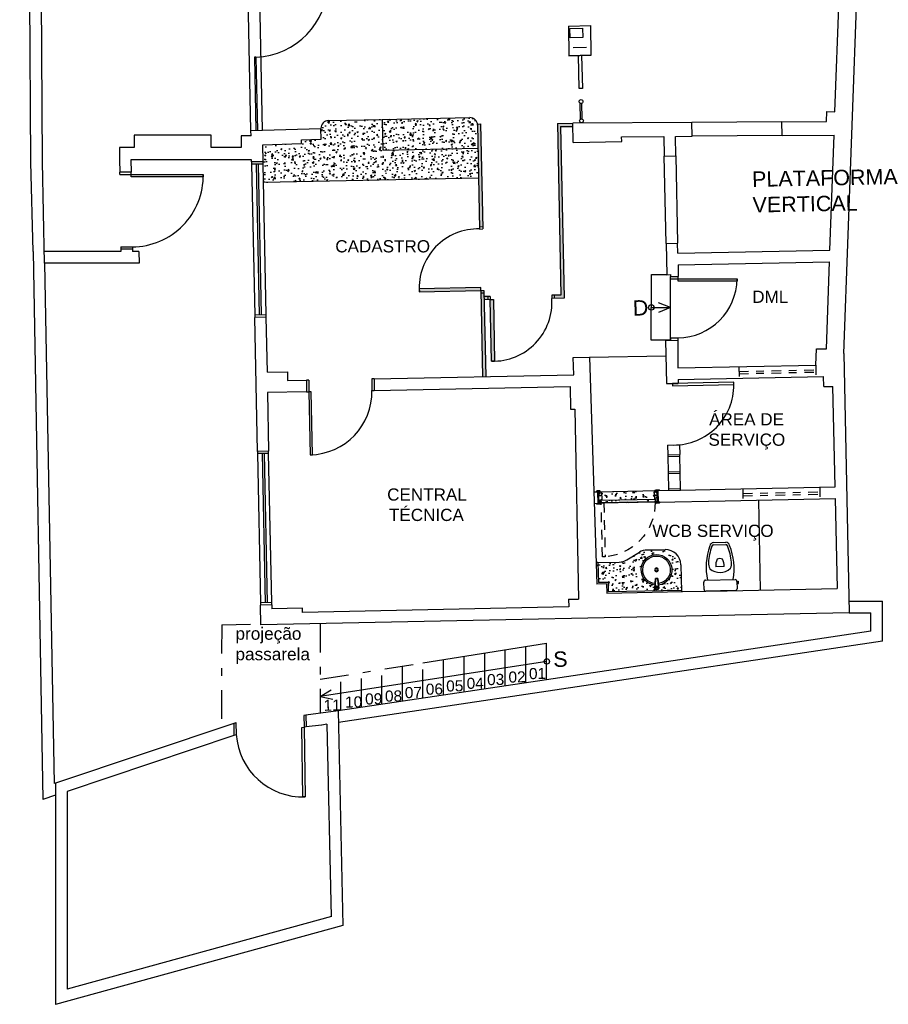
# Model space of a CAD drawing. Header units: inches. Extents: x 340 to 483, y 139 to 177.
# Tile 4 of 16: x 366 to 377, y 139 to 152. Entities that reach past the tile are written whole.
import ezdxf

# ---------------------------------------------------------------- set-up
doc = ezdxf.new("R2010")
doc.units = ezdxf.units.IN
doc.header["$LTSCALE"] = 0.1
doc.header["$MEASUREMENT"] = 0
doc.linetypes.add('DASHDOT2', pattern=[0.5, 0.25, -0.125, 0, -0.125])
doc.linetypes.add('DASHED2', pattern=[0.375, 0.25, -0.125])
for name, color, linetype in [('TJ-CATRACAS', 1, 'Continuous'), ('TJ-DIVISORIA', 96, 'Continuous'), ('TJ-ESQUADRIA1', 1, 'Continuous'), ('TJ-ESQUADRIA2', 2, 'Continuous'), ('TJ-ESQUADRIAS', 2, 'Continuous'), ('TJ-GRANITOVISTA', 2, 'Continuous'), ('TJ-HACHURA', 8, 'Continuous'), ('TJ-LOUCA', 2, 'Continuous'), ('TJ-MOBILIARIOHIDRO', 2, 'Continuous'), ('TJ-PAREDE', 5, 'Continuous'), ('TJ-PAREDECORTE', 5, 'Continuous'), ('TJ-PAREDEMURO', 3, 'Continuous'), ('TJ-PISO', 1, 'Continuous'), ('TJ-PROJECAOACIMA', 1, 'DASHDOT2'), ('TJ-TEXTO01', 1, 'Continuous'), ('TJ-TEXTO01 1PARA100', 1, 'Continuous'), ('TJ-TEXTO03 1PARA100', 3, 'Continuous'), ('TJ-VIDRO', 140, 'Continuous')]:
    doc.layers.add(name, color=color, linetype=linetype)
doc.styles.add('ARIAL', font='arial.ttf')
doc.styles.get("Standard").update_dxf_attribs({"font": 'arial.ttf'})
pattern_1 = [(50, (0, 0), (0.179315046, -0.015688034), [0.01875, -0.20625]), (355, (0, 0), (-0.03468783, 0.18804803), [0.015, -0.165]), (100.451444, (0.01494, -0.0013), (0.14462721, 0.17236), [0.01593505, -0.17528553]), (46.1842, (0, 0.05), (0.26681033, -0.04137982), [0.028125, -0.309375]), (96.635635, (0.02223, 0.04655), (0.23366549, 0.24352965), [0.02390259, -0.26292844]), (351.184164, (0, 0.05), (0.23366549, 0.24352965), [0.0225, -0.2475]), (21, (0.025, 0.0375), (0.149226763, -0.10065472), [0.01875, -0.20625]), (326, (0.025, 0.0375), (0.06082883, 0.18128751), [0.015, -0.165]), (71.451445, (0.03744, 0.02911), (0.210055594, 0.08063279), [0.01593505, -0.17528553]), (37.5, (0, 0), (0.003039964, 0.083223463), [0, -0.163, 0, -0.1675, 0, -0.165625]), (7.5, (0, 0), (0.065767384, 0.098602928), [0, -0.0955, 0, -0.15925, 0, -0.063125]), (327.5, (-0.05575, 0), (0.133455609, -0.005638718), [0, -0.0625, 0, -0.195, 0, -0.25875]), (317.5, (-0.08075, 0), (0.145796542, 0.025026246), [0, -0.08125, 0, -0.1295, 0, -0.18375])]

# ---------------------------------------------------------------- blocks, each defined once
blk = doc.blocks.new('porta 70')
at = {"layer": 'TJ-ESQUADRIAS'}
for p, q in [((-0.039, 0.377), (0.035, 0.377)), ((-0.039, 0.368), (-0.039, 0.377)), ((-0.033, 0.368), (-0.039, 0.368)), ((-0.039, 0.36), (-0.033, 0.36)), ((-0.033, 0.36), (-0.033, 0.368)), ((0.005, 0.352), (-0.031, 0.352)), ((0.005, 0.351), (0.005, 0.352)), ((0.01, 0.351), (0.005, 0.351)), ((0.005, 0.348), (0.01, 0.348)), ((0.005, 0.344), (0.005, 0.348)), ((0.008, 0.342), (0.005, 0.344)), ((0.103, 0.342), (0.008, 0.342)), ((0.01, 0.348), (0.01, 0.351)), ((0.035, 0.377), (0.111, 0.377)), ((0.085, 0.368), (0.085, 0.36)), ((0.111, 0.368), (0.085, 0.368)), ((0.085, 0.36), (0.111, 0.36)), ((0.111, 0.377), (0.111, 0.368)), ((0.111, 0.36), (0.111, 0.35)), ((-0.039, -0.361), (-0.033, -0.361)), ((-0.039, -0.369), (-0.039, -0.378)), ((-0.033, -0.369), (-0.039, -0.369)), ((-0.039, -0.378), (0.075, -0.378)), ((-0.033, -0.361), (-0.033, -0.369)), ((0.005, -0.353), (-0.031, -0.353)), ((0.008, -0.343), (0.005, -0.345)), ((0.005, -0.345), (0.005, -0.349)), ((0.005, -0.349), (0.01, -0.349)), ((0.005, -0.352), (0.005, -0.353)), ((0.01, -0.352), (0.005, -0.352)), ((0.103, -0.343), (0.008, -0.343)), ((0.01, -0.349), (0.01, -0.352)), ((0.075, -0.378), (0.111, -0.378)), ((0.085, -0.361), (0.111, -0.361)), ((0.085, -0.369), (0.085, -0.361)), ((0.111, -0.369), (0.085, -0.369)), ((0.111, -0.361), (0.111, -0.351)), ((0.111, -0.378), (0.111, -0.369))]:
    blk.add_line(p, q, dxfattribs=at)
for points in [[(-0.039, 0.404), (-0.041, 0.402), (-0.042, 0.402), (-0.042, 0.367), (-0.037, 0.367), (-0.034, 0.364), (-0.034, 0.36), (-0.042, 0.36, -0.414214), (-0.05, 0.368), (-0.05, 0.402, -0.414214), (-0.042, 0.41), (-0.039, 0.41)], [(0.09, 0.367), (0.087, 0.364), (0.087, 0.36), (0.114, 0.36, 0.414214), (0.122, 0.368), (0.122, 0.402, 0.414214), (0.114, 0.41), (0.111, 0.41), (0.111, 0.367)], [(0.003, 0.343, -0.165409), (0.002, 0.344, 0.159727), (0.003, 0.351), (0.004, 0.351), (0.004, 0.343)], [(-0.039, -0.406), (-0.041, -0.404), (-0.042, -0.404), (-0.042, -0.369), (-0.037, -0.369), (-0.034, -0.366), (-0.034, -0.361), (-0.042, -0.361, 0.414214), (-0.05, -0.369), (-0.05, -0.403, 0.414214), (-0.042, -0.411), (-0.039, -0.411)], [(0.003, -0.344, 0.165409), (0.002, -0.345, -0.159727), (0.003, -0.352), (0.004, -0.352), (0.004, -0.344)], [(0.09, -0.369), (0.087, -0.366), (0.087, -0.361), (0.114, -0.361, -0.414214), (0.122, -0.369), (0.122, -0.403, -0.414214), (0.114, -0.411), (0.111, -0.411), (0.111, -0.369)]]:
    blk.add_lwpolyline(points, format="xyb", close=True, dxfattribs=at)
blk.add_lwpolyline([(-0.035, -0.35), (0, -0.35), (0, 0.35), (-0.035, 0.35), (-0.035, -0.35)], dxfattribs=at)
at = {"layer": 'TJ-ESQUADRIAS', "color": 1, "linetype": 'DASHED2', "ltscale": 5}
blk.add_lwpolyline([(-0.735, -0.315), (-0.735, -0.35), (-0.035, -0.35), (-0.035, -0.315), (-0.735, -0.315)], dxfattribs=at)
blk.add_arc((-0.035, -0.35), 0.7, 90, 180, dxfattribs=at)
at = {"layer": 'TJ-ESQUADRIAS'}
for centre, start, end in [((-0.031, 0.36), 180, 270), ((0.103, 0.35), 270, 0), ((-0.031, -0.361), 90, 180), ((0.103, -0.351), 0, 90)]:
    blk.add_arc(centre, 0.008, start, end, dxfattribs=at)
at = {"layer": 'TJ-PAREDECORTE', "linetype": 'Continuous'}
for p, q in [((-0.039, 0.389), (0.111, 0.389)), ((-0.039, -0.391), (0.111, -0.391))]:
    blk.add_line(p, q, dxfattribs=at)
blk = doc.blocks.new('Vaso-p01')
at = {"color": 2}
for p, q in [((-0.162, 0), (0.162, 0)), ((-0.182, -0.077), (-0.198, -0.077)), ((-0.198, -0.077), (-0.198, -0.101)), ((-0.182, -0.101), (-0.198, -0.101)), ((-0.182, -0.101), (-0.182, -0.02)), ((0.182, -0.02), (0.182, -0.101)), ((0.162, -0.121), (-0.162, -0.121)), ((0.07, -0.533), (-0.07, -0.533)), ((0.067, -0.509), (-0.067, -0.509))]:
    blk.add_line(p, q, dxfattribs=at)
at = {"color": 1}
blk.add_line((-0.045, -0.267), (0.047, -0.267), dxfattribs=at)
at = {"color": 2}
for centre, radius, start, end in [((-0.162, -0.02), 0.0203, 90, 180), ((0.162, -0.02), 0.0203, 0, 90), ((-0.162, -0.101), 0.0203, 180, 270), ((0.162, -0.101), 0.0203, 270, 0), ((0.543, -0.252), 0.697, 169.1709, 200.5902), ((0, -0.367), 0.165, 46.9385, 133.0615), ((-0.543, -0.252), 0.697, 339.4098, 10.8291), ((-0.029, -0.3), 0.0988, 147.4418, 187.6795), ((0.543, -0.252), 0.673, 185.1838, 200.8893), ((-0.543, -0.252), 0.673, 339.1107, 354.8162), ((0.029, -0.3), 0.0988, 352.3205, 32.5582), ((-0.059, -0.481), 0.0536, 198.539, 258.4599), ((-0.059, -0.481), 0.0293, 203.7143, 254.3649), ((0.059, -0.481), 0.0293, 285.6351, 336.2857), ((0.059, -0.481), 0.0536, 281.5401, 341.461)]:
    blk.add_arc(centre, radius, start, end, dxfattribs=at)
at = {"color": 1}
for centre, radius, start, end in [((0.09, -0.282), 0.135, 173.5588, 209.061), ((-0.088, -0.282), 0.135, 330.939, 6.4412), ((0.001, -0.298), 0.0579, 239.3297, 300.6703)]:
    blk.add_arc(centre, radius, start, end, dxfattribs=at)
blk = doc.blocks.new('catraca')
at = {"layer": 'TJ-CATRACAS'}
for p, q in [((0.385, 0), (0, 0)), ((0, -0.29), (0, 0)), ((0.385, 0), (0.385, -0.29)), ((0.385, -0.29), (0.385, 0)), ((0.283, -0.061), (0.283, -0.233)), ((0.385, -0.125), (0.815, -0.125)), ((0.815, -0.125), (0.815, -0.165)), ((0.815, -0.165), (0.385, -0.165)), ((0, -0.29), (0.385, -0.29))]:
    blk.add_line(p, q, dxfattribs=at)
blk.add_lwpolyline([(0.031, -0.107), (0.152, -0.107), (0.152, -0.27), (0.031, -0.27)], close=True, dxfattribs=at)
blk = doc.blocks.new('pia-padrao')
at = {"color": 2}
for p, q in [((-0.015, -0.111), (-0.025, -0.241)), ((-0.015, -0.111), (0.015, -0.111)), ((0.025, -0.241), (0.015, -0.111))]:
    blk.add_line(p, q, dxfattribs=at)
at = {"color": 1}
for p, q in [((-0.01, -0.116), (-0.015, -0.111)), ((-0.01, -0.116), (-0.014, -0.165)), ((-0.01, -0.116), (0.01, -0.116)), ((0.01, -0.116), (0.015, -0.111)), ((0.017, -0.197), (0.01, -0.116)), ((-0.018, -0.217), (-0.019, -0.223)), ((-0.014, -0.165), (-0.018, -0.217)), ((0.017, -0.197), (0.018, -0.217)), ((0.019, -0.223), (0.018, -0.217))]:
    blk.add_line(p, q, dxfattribs=at)
for p, q in [((0.011, -0.217), (0.019, -0.225)), ((0.019, -0.225), (0.019, -0.223))]:
    blk.add_line(p, q)
at = {"color": 1, "ltscale": 0.5}
for radius in [0.025, 0.015]:
    blk.add_circle((0, 0), radius, dxfattribs=at)
at = {"color": 1}
blk.add_circle((0, -0.235), 0.00643, dxfattribs=at)
at = {"color": 2, "ltscale": 0.5}
for radius, start, end in [(0.2, 276.2442, 263.7558), (0.18, 276.4493, 263.5507)]:
    blk.add_arc((0, 0), radius, start, end, dxfattribs=at)
at = {"color": 2}
blk.add_arc((0, -0.235), 0.0256, 192.6804, 347.3196, dxfattribs=at)
at = {"color": 1}
for centre, radius, start, end in [((0, -0.235), 0.0218, 150, 180), ((-0.027, -0.243), 0.00898, 336.1495, 53.8505), ((-0.02, -0.216), 0.00893, 275.8635, 354.1365), ((0, -0.235), 0.0218, 210, 240), ((0, -0.235), 0.0218, 90, 120), ((0.008, -0.205), 0.0121, 227.1718, 282.8282), ((0, -0.235), 0.0218, 30, 60), ((0.018, -0.254), 0.0075, 86.2973, 183.7027), ((0.025, -0.229), 0.00759, 147.0917, 242.9083), ((0, -0.235), 0.0218, 330, 0)]:
    blk.add_arc(centre, radius, start, end, dxfattribs=at)

msp = doc.modelspace()

# ---------------------------------------------------------------- hatches: boundary and pattern name
at = {"layer": 'TJ-DIVISORIA'}
h = msp.add_hatch(color=256, dxfattribs=at)
h.dxf.hatch_style = 1
h.paths.add_polyline_path([(373.174, 150.524), (372.974, 150.522), (373.02, 148.292), (372.93, 148.29), (372.93, 148.25), (373.06, 148.253), (373.015, 150.483), (373.175, 150.484)])
h.paths.add_polyline_path([(372.141, 148.234), (372.101, 148.233), (372.117, 147.433), (372.157, 147.434)])
h.paths.add_polyline_path([(372.07, 148.272), (372.02, 148.271), (372.021, 148.231), (372.071, 148.232)])
h.paths.add_polyline_path([(372.019, 148.321), (371.979, 148.321), (372.001, 147.231), (372.041, 147.232)])
h.paths.add_polyline_path([(371.977, 148.391), (371.178, 148.374), (371.178, 148.334), (371.978, 148.351)])
h.paths.add_polyline_path([(371.974, 150.515), (371.934, 150.514), (371.961, 149.18), (372.001, 149.181)])
at = {"layer": 'TJ-HACHURA', "linetype": 'Continuous'}
h = msp.add_hatch(dxfattribs=at)
h.set_pattern_fill('AR-CONC', color=8, scale=0.025)
h.set_pattern_definition(pattern_1)
h.paths.add_polyline_path([(371.935, 150.499, 0.414214), (371.833, 150.597), (370.697, 150.574), (370.705, 150.174), (371.941, 150.199)])
h.paths.add_polyline_path([(370.697, 150.574), (369.997, 150.56, 0.414214), (369.899, 150.458), (369.902, 150.318), (369.647, 150.31), (369.648, 150.26), (369.143, 150.244), (369.148, 150.024), (369.148, 149.994), (369.153, 149.758), (371.949, 149.814), (371.941, 150.199), (370.705, 150.174)])
at = {"layer": 'TJ-HACHURA'}
h = msp.add_hatch(dxfattribs=at)
h.set_pattern_fill('AR-CONC', color=8, scale=0.025)
h.set_pattern_definition(pattern_1)
h.paths.add_polyline_path([(373.503, 145.586), (373.5, 145.736), (374.279, 145.752), (374.282, 145.602)])
at = {"layer": 'TJ-HACHURA', "linetype": 'Continuous'}
h = msp.add_hatch(dxfattribs=at)
h.set_pattern_fill('AR-CONC', color=8, scale=0.025)
h.set_pattern_definition(pattern_1)
h.paths.add_polyline_path([(374.579, 144.788, 0.414214), (374.375, 144.983), (374.139, 144.979, 0.131652), (374.039, 144.95), (373.874, 144.85, -0.131652), (373.775, 144.821), (373.499, 144.816), (373.507, 144.556), (373.632, 144.558), (373.635, 144.438), (374.586, 144.458)])
h.paths.add_polyline_path([(374.288, 144.523), (374.292, 144.481, -0.8), (374.242, 144.48), (374.245, 144.522, -18.333575)], flags=16)
h.paths.add_polyline_path([(374.237, 144.721, -1), (374.287, 144.721, -1)], flags=0)
h.paths.add_polyline_path([(374.277, 144.721, -1), (374.247, 144.721, -1)], flags=0)
h.paths.add_polyline_path([(374.25, 144.61), (374.28, 144.61), (374.275, 144.605), (374.28, 144.557), (374.285, 144.504), (374.286, 144.497, -0.35117), (374.278, 144.505, 0.131652), (374.267, 144.508, -0.247736), (374.256, 144.504), (374.248, 144.496), (374.248, 144.498), (374.249, 144.503), (374.25, 144.523), (374.254, 144.605)], flags=0)
h.paths.add_polyline_path([(374.274, 144.486, -1), (374.261, 144.486, -1)], flags=0)

# ---------------------------------------------------------------- linework, layer by layer
at = {"layer": 'TJ-CATRACAS'}
for p, q in [((373.275, 150.579), (373.271, 150.783)), ((373.295, 150.58), (373.291, 150.784))]:
    msp.add_line(p, q, dxfattribs=at)
for centre in [(373.281, 150.806), (373.286, 150.556)]:
    msp.add_circle(centre, 0.025, dxfattribs=at)
at = {"layer": 'TJ-DIVISORIA'}
for p, q in [((371.934, 150.514), (371.974, 150.515)), ((371.934, 150.514), (371.962, 149.15)), ((371.974, 150.515), (372.002, 149.151)), ((372.974, 150.522), (373.174, 150.524)), ((372.974, 150.522), (373.02, 148.292)), ((373.015, 150.483), (373.175, 150.484)), ((373.015, 150.483), (373.06, 148.253)), ((371.961, 149.18), (372.001, 149.181)), ((371.962, 149.15), (372.002, 149.151)), ((371.978, 148.351), (372.018, 148.351)), ((371.978, 148.351), (372.001, 147.231)), ((371.979, 148.321), (372.019, 148.321)), ((372.018, 148.351), (372.041, 147.232)), ((373.02, 148.292), (372.9, 148.289)), ((372.93, 148.29), (372.93, 148.25)), ((372.1, 148.273), (372.02, 148.271)), ((372.101, 148.233), (372.021, 148.231)), ((372.07, 148.272), (372.071, 148.232)), ((372.1, 148.273), (372.101, 148.233)), ((372.9, 148.289), (372.9, 148.249)), ((373.06, 148.253), (372.9, 148.249))]:
    msp.add_line(p, q, dxfattribs=at)
for points in [[(371.977, 148.391), (371.178, 148.374), (371.178, 148.334), (371.978, 148.351)], [(372.141, 148.234), (372.157, 147.434), (372.117, 147.433), (372.101, 148.233)]]:
    msp.add_lwpolyline(points, close=True, dxfattribs=at)
for centre, start, end in [((371.94, 148.388), 88.3189, 184.0019), ((372.139, 148.196), 268.3189, 4.0019)]:
    msp.add_arc(centre, 0.763, start, end, dxfattribs=at)
at = {"layer": 'TJ-ESQUADRIA1'}
for p, q in [((368.998, 149.991), (369.038, 148.031)), ((369.188, 148.034), (369.148, 149.994)), ((369.075, 146.231), (369.114, 144.292)), ((369.259, 144.295), (369.219, 146.234))]:
    msp.add_line(p, q, dxfattribs=at)
for centre, radius, start, end in [((367.443, 149.845), 0.927, 270.316, 0.8489), ((374.527, 148.519), 0.785, 271.0223, 358.7663), ((369.743, 147.035), 0.82, 271.1604, 1.1604)]:
    msp.add_arc(centre, radius, start, end, dxfattribs=at)
at = {"layer": 'TJ-ESQUADRIA1', "color": 1}
msp.add_arc((369.666, 142.64), 0.87, 183.9603, 271.7989, dxfattribs=at)
at = {"layer": 'TJ-ESQUADRIA2'}
for p, q in [((369.055, 151.382), (369.035, 151.382)), ((369.035, 151.382), (369.055, 150.431)), ((369.055, 151.382), (369.075, 150.431)), ((368.998, 150.021), (368.998, 149.991)), ((369.148, 149.994), (368.998, 149.991)), ((369.058, 149.992), (369.098, 148.032)), ((369.128, 148.033), (369.088, 149.992)), ((369.148, 149.994), (369.148, 150.024)), ((367.284, 149.859), (367.284, 149.889)), ((367.284, 149.859), (367.43, 149.86)), ((367.43, 149.86), (367.43, 149.889)), ((367.299, 148.919), (367.448, 148.919)), ((367.299, 148.919), (367.299, 148.889)), ((367.448, 148.919), (367.448, 148.889)), ((374.445, 148.502), (374.445, 148.532)), ((374.445, 148.502), (374.542, 148.502)), ((374.542, 148.502), (374.542, 148.532)), ((369.188, 148.034), (369.038, 148.031)), ((369.189, 148.004), (369.188, 148.034)), ((369.038, 148.031), (369.039, 148.001)), ((374.444, 147.734), (374.541, 147.734)), ((374.444, 147.734), (374.444, 147.704)), ((374.541, 147.734), (374.541, 147.704)), ((369.74, 147.185), (369.71, 147.184)), ((369.74, 147.185), (369.743, 147.035)), ((370.56, 147.202), (370.563, 147.052)), ((370.59, 147.202), (370.56, 147.202)), ((369.713, 147.034), (369.743, 147.035)), ((370.563, 147.052), (370.593, 147.052)), ((369.074, 146.261), (369.075, 146.231)), ((369.219, 146.234), (369.219, 146.264)), ((369.219, 146.234), (369.075, 146.231)), ((369.135, 146.233), (369.174, 144.293)), ((369.204, 144.294), (369.165, 146.233)), ((369.259, 144.295), (369.114, 144.292)), ((369.114, 144.292), (369.114, 144.262)), ((369.259, 144.265), (369.259, 144.295)), ((369.703, 142.831), (369.676, 142.827)), ((369.676, 142.827), (369.68, 142.676)), ((368.765, 142.726), (368.795, 142.736)), ((368.795, 142.736), (368.798, 142.578)), ((369.706, 142.68), (369.68, 142.676)), ((368.798, 142.578), (368.768, 142.569))]:
    msp.add_line(p, q, dxfattribs=at)
for points in [[(367.43, 149.86), (368.37, 149.859), (368.37, 149.829), (367.43, 149.83)], [(374.542, 148.502), (375.312, 148.502), (375.312, 148.472), (374.542, 148.472)], [(369.76, 146.215), (369.79, 146.216), (369.773, 147.036), (369.743, 147.035)], [(369.696, 141.771), (369.666, 141.77), (369.65, 142.671), (369.68, 142.676)]]:
    msp.add_lwpolyline(points, close=True, dxfattribs=at)
at = {"layer": 'TJ-ESQUADRIA2', "linetype": 'Continuous'}
msp.add_lwpolyline([(374.468, 147.113), (375.268, 147.129), (375.268, 147.159), (374.468, 147.143)], close=True, dxfattribs=at)
at = {"layer": 'TJ-ESQUADRIA2', "color": 1, "linetype": 'Continuous'}
msp.add_arc((374.486, 147.125), 0.782, 269.8522, 0.2792, dxfattribs=at)
at = {"layer": 'TJ-GRANITOVISTA'}
for p, q in [((370.697, 150.574), (371.833, 150.597)), ((370.697, 150.574), (370.705, 150.174)), ((370.705, 150.174), (371.941, 150.199)), ((374.139, 144.979), (374.375, 144.983)), ((373.874, 144.85), (374.039, 144.95)), ((373.479, 144.815), (373.775, 144.821)), ((374.579, 144.788), (374.586, 144.438))]:
    msp.add_line(p, q, dxfattribs=at)
at = {"layer": 'TJ-GRANITOVISTA', "color": 1}
for p, q in [((369.997, 150.56), (370.697, 150.574)), ((369.153, 149.758), (371.949, 149.814))]:
    msp.add_line(p, q, dxfattribs=at)
at = {"layer": 'TJ-GRANITOVISTA', "color": 3}
for p, q in [((373.499, 144.816), (373.479, 144.815)), ((373.499, 144.816), (373.507, 144.556)), ((373.632, 144.558), (373.507, 144.556)), ((373.632, 144.558), (373.635, 144.438)), ((373.635, 144.438), (374.586, 144.458)), ((374.586, 144.458), (374.586, 144.438))]:
    msp.add_line(p, q, dxfattribs=at)
at = {"layer": 'TJ-GRANITOVISTA'}
for centre, radius, start, end in [((371.835, 150.497), 0.1, 1.1604, 91.1604), ((374.143, 144.779), 0.2, 91.1604, 121.1604), ((374.379, 144.784), 0.2, 1.1604, 91.1604), ((373.771, 145.021), 0.2, 271.1604, 301.1604)]:
    msp.add_arc(centre, radius, start, end, dxfattribs=at)
at = {"layer": 'TJ-GRANITOVISTA', "color": 1}
msp.add_arc((369.999, 150.46), 0.1, 91.1604, 181.1604, dxfattribs=at)
at = {"layer": 'TJ-PAREDE'}
for p, q in [((376.698, 147.532), (377.275, 163.501)), ((376.581, 150.674), (376.786, 156.322)), ((376.472, 150.548), (376.476, 150.678)), ((376.476, 150.678), (376.581, 150.674)), ((374.723, 150.535), (373.174, 150.524)), ((373.18, 150.274), (373.174, 150.524)), ((374.724, 150.355), (374.723, 150.535)), ((375.893, 150.544), (376.472, 150.548)), ((375.894, 150.364), (375.893, 150.544)), ((368.472, 150.369), (367.472, 150.369)), ((367.472, 150.369), (367.472, 150.209)), ((368.472, 150.209), (368.472, 150.369)), ((368.992, 150.359), (368.862, 150.359)), ((368.862, 150.359), (368.862, 150.209)), ((368.99, 150.429), (369.899, 150.458)), ((368.991, 150.359), (368.99, 150.431)), ((369.902, 150.318), (369.899, 150.458)), ((373.808, 150.349), (374.358, 150.353)), ((373.809, 150.287), (373.808, 150.349)), ((374.358, 150.353), (374.363, 150.098)), ((374.508, 150.354), (374.724, 150.355)), ((374.513, 150.101), (374.508, 150.354)), ((375.894, 150.364), (376.57, 150.369)), ((376.516, 148.875), (376.57, 150.369)), ((367.472, 150.209), (367.282, 150.209)), ((367.282, 150.209), (367.282, 150.049)), ((368.862, 150.209), (368.472, 150.209)), ((369.143, 150.244), (369.648, 150.26)), ((369.148, 150.024), (369.143, 150.244)), ((369.647, 150.31), (369.902, 150.318)), ((369.648, 150.26), (369.647, 150.31)), ((373.18, 150.274), (373.809, 150.287)), ((374.363, 150.098), (374.513, 150.101)), ((374.386, 148.961), (374.363, 150.098)), ((374.513, 150.101), (374.536, 148.964)), ((367.282, 150.049), (367.284, 149.889)), ((368.998, 150.049), (367.427, 150.049)), ((367.427, 150.049), (367.43, 149.889)), ((368.998, 150.021), (368.997, 150.049)), ((369.148, 150.024), (368.998, 150.021)), ((367.43, 149.889), (367.284, 149.889)), ((374.386, 148.961), (374.536, 148.964)), ((374.386, 148.961), (374.395, 148.556)), ((374.539, 148.835), (374.536, 148.964)), ((367.299, 148.857), (366.302, 148.857)), ((367.448, 148.889), (367.299, 148.889)), ((367.299, 148.889), (367.299, 148.857)), ((367.448, 148.889), (367.449, 148.857)), ((367.532, 148.857), (367.449, 148.857)), ((367.532, 148.857), (367.535, 148.707)), ((374.539, 148.835), (376.516, 148.875)), ((367.535, 148.707), (366.305, 148.707)), ((374.542, 148.685), (376.511, 148.725)), ((374.542, 148.685), (374.542, 148.532)), ((376.47, 147.593), (376.511, 148.725)), ((374.395, 148.556), (374.445, 148.557)), ((374.445, 148.557), (374.445, 148.532)), ((374.445, 148.532), (374.542, 148.532)), ((369.189, 148.004), (369.039, 148.001)), ((369.074, 146.261), (369.039, 148.001)), ((369.203, 147.289), (369.189, 148.004)), ((374.379, 147.701), (374.541, 147.704)), ((374.379, 147.701), (374.39, 147.141)), ((374.541, 147.704), (374.541, 147.344)), ((376.332, 147.381), (376.34, 147.591)), ((376.34, 147.591), (376.47, 147.593)), ((376.698, 147.532), (376.766, 144.163)), ((373.18, 147.48), (373.39, 147.484)), ((373.185, 147.255), (373.18, 147.48)), ((373.39, 147.484), (373.488, 144.535)), ((369.203, 147.289), (369.463, 147.294)), ((369.463, 147.294), (369.465, 147.18)), ((374.541, 147.344), (376.332, 147.381)), ((369.465, 147.18), (369.71, 147.184)), ((369.71, 147.184), (369.713, 147.034)), ((370.59, 147.202), (373.185, 147.255)), ((370.59, 147.202), (370.593, 147.052)), ((374.39, 147.141), (374.545, 147.144)), ((374.544, 147.194), (376.434, 147.233)), ((374.544, 147.194), (374.545, 147.144)), ((376.436, 147.103), (376.434, 147.233)), ((369.713, 147.034), (369.204, 147.024)), ((369.204, 147.024), (369.219, 146.264)), ((370.593, 147.052), (373.138, 147.104)), ((373.138, 147.104), (373.144, 146.809)), ((376.436, 147.103), (376.556, 147.105)), ((376.583, 145.798), (376.556, 147.105)), ((373.144, 146.809), (373.199, 146.81)), ((373.199, 146.81), (373.249, 144.342)), ((369.219, 146.264), (369.074, 146.261)), ((374.406, 146.341), (374.561, 146.345)), ((374.406, 146.341), (374.409, 146.214)), ((374.561, 146.345), (374.564, 146.218)), ((374.409, 146.214), (374.564, 146.218)), ((373.448, 145.735), (373.5, 145.736)), ((373.503, 145.586), (373.5, 145.736)), ((374.28, 145.752), (374.573, 145.758)), ((374.283, 145.602), (374.28, 145.752)), ((374.573, 145.758), (375.153, 145.769)), ((375.153, 145.769), (376.583, 145.798)), ((374.283, 145.602), (375.156, 145.619)), ((375.156, 145.619), (376.586, 145.648)), ((376.586, 145.648), (376.61, 144.479)), ((373.453, 145.585), (373.503, 145.586)), ((373.613, 144.538), (373.488, 144.535)), ((373.613, 144.538), (373.615, 144.418)), ((375.18, 144.45), (376.61, 144.479)), ((373.119, 144.339), (373.249, 144.342)), ((373.119, 144.339), (373.121, 144.239)), ((373.615, 144.418), (374.6, 144.438)), ((374.6, 144.438), (375.18, 144.45)), ((369.259, 144.265), (369.114, 144.262)), ((369.12, 144.008), (369.114, 144.262)), ((369.12, 144.008), (369.114, 144.262)), ((369.259, 144.265), (369.26, 144.216)), ((369.66, 144.224), (369.26, 144.216)), ((369.661, 144.169), (369.66, 144.224)), ((373.121, 144.239), (369.661, 144.169)), ((376.766, 144.163), (369.12, 144.008)), ((370.124, 142.888), (369.703, 142.831)), ((369.703, 142.831), (369.706, 142.68)), ((370.124, 142.888), (370.183, 140.1)), ((368.765, 142.726), (366.448, 141.95)), ((368.765, 142.726), (368.768, 142.569)), ((369.907, 142.704), (369.706, 142.68)), ((369.977, 142.714), (369.911, 142.704)), ((369.977, 142.714), (370.034, 140.214)), ((369.977, 142.714), (369.977, 142.714)), ((368.768, 142.569), (366.598, 141.842)), ((366.448, 141.95), (366.448, 139.075)), ((366.598, 141.842), (366.598, 139.272)), ((370.037, 140.215), (366.598, 139.272)), ((370.183, 140.1), (366.448, 139.075))]:
    msp.add_line(p, q, dxfattribs=at)
at = {"layer": 'TJ-PAREDE', "color": 3}
for p, q in [((374.409, 146.214), (374.409, 146.194)), ((374.409, 146.194), (374.564, 146.198)), ((374.564, 146.198), (374.564, 146.218)), ((374.413, 145.994), (374.568, 145.998)), ((374.413, 145.994), (374.414, 145.974)), ((374.569, 145.978), (374.568, 145.998)), ((374.414, 145.974), (374.569, 145.978)), ((374.418, 145.775), (374.573, 145.778)), ((374.418, 145.775), (374.418, 145.755)), ((374.573, 145.758), (374.573, 145.778))]:
    msp.add_line(p, q, dxfattribs=at)
at = {"layer": 'TJ-PAREDE', "color": 2}
for p, q in [((374.409, 146.194), (374.413, 145.994)), ((374.568, 145.998), (374.564, 146.198)), ((374.414, 145.974), (374.418, 145.775)), ((374.573, 145.778), (374.569, 145.978))]:
    msp.add_line(p, q, dxfattribs=at)
at = {"layer": 'TJ-PAREDEMURO'}
for p, q in [((366.128, 150.02), (365.983, 173.529)), ((366.278, 150.021), (366.161, 169.011)), ((366.158, 148.857), (366.128, 150.02)), ((366.305, 148.707), (366.278, 150.024)), ((366.158, 148.857), (366.282, 141.736)), ((366.305, 148.707), (366.43, 141.944)), ((376.766, 144.313), (377.2, 144.313)), ((377.2, 143.794), (377.2, 144.313)), ((376.766, 144.163), (377.05, 144.163)), ((377.05, 143.924), (377.05, 144.163)), ((377.05, 143.924), (372.83, 143.293)), ((377.2, 143.794), (372.852, 143.144)), ((372.83, 143.293), (370.124, 142.888)), ((372.852, 143.144), (370.127, 142.737)), ((366.448, 141.95), (366.43, 141.944)), ((366.448, 141.792), (366.282, 141.736))]:
    msp.add_line(p, q, dxfattribs=at)
at = {"layer": 'TJ-PISO'}
for p, q in [((369.139, 150.434), (369.082, 153.283)), ((368.99, 150.429), (368.932, 153.278)), ((375.893, 150.544), (374.723, 150.535)), ((375.894, 150.364), (374.724, 150.355)), ((374.194, 147.704), (374.195, 148.557)), ((374.195, 148.557), (374.395, 148.557)), ((374.444, 147.704), (374.445, 148.532)), ((374.444, 147.704), (374.194, 147.704)), ((373.39, 147.484), (374.383, 147.504)), ((375.586, 145.628), (375.61, 144.458)), ((371.226, 143.513), (372.83, 143.769)), ((372.295, 143.213), (372.295, 143.683)), ((372.562, 143.253), (372.562, 143.726)), ((372.83, 143.293), (372.83, 143.769)), ((371.494, 143.093), (371.494, 143.555)), ((371.761, 143.133), (371.761, 143.598)), ((372.028, 143.173), (372.028, 143.641)), ((370.959, 143.013), (370.959, 143.47))]:
    msp.add_line(p, q, dxfattribs=at)
msp.add_lwpolyline([(373.503, 145.586), (373.5, 145.736), (374.279, 145.752), (374.282, 145.602), (373.503, 145.586)], dxfattribs=at)
at = {"layer": 'TJ-PROJECAOACIMA', "ltscale": 5}
for p, q in [((375.332, 147.36), (375.335, 147.21)), ((375.333, 147.3), (376.333, 147.321)), ((375.334, 147.27), (376.334, 147.291)), ((376.332, 147.381), (376.335, 147.231)), ((375.383, 145.774), (375.386, 145.624)), ((375.384, 145.714), (376.384, 145.734)), ((376.383, 145.794), (376.386, 145.644)), ((375.385, 145.684), (376.385, 145.704))]:
    msp.add_line(p, q, dxfattribs=at)
at = {"layer": 'TJ-PROJECAOACIMA', "ltscale": 15}
for p, q in [((368.609, 144.008), (368.604, 142.672)), ((368.609, 144.008), (369.119, 144.018)), ((369.889, 144.023), (369.889, 142.856)), ((369.889, 143.299), (371.226, 143.513)), ((371.226, 143.053), (371.226, 143.513)), ((370.158, 142.893), (370.158, 143.342)), ((370.425, 142.933), (370.425, 143.385)), ((370.692, 142.973), (370.692, 143.427))]:
    msp.add_line(p, q, dxfattribs=at)
at = {"layer": 'TJ-TEXTO01'}
for p, q in [((374.444, 148.131), (374.287, 148.189)), ((374.194, 148.131), (374.444, 148.131)), ((374.444, 148.131), (374.289, 148.066)), ((372.836, 143.531), (369.889, 143.076)), ((369.889, 143.076), (370.032, 143.164)), ((369.889, 143.076), (370.054, 143.042))]:
    msp.add_line(p, q, dxfattribs=at)
for centre in [(374.194, 148.131), (372.836, 143.531)]:
    msp.add_circle(centre, 0.0352, dxfattribs=at)
at = {"layer": 'TJ-VIDRO'}
msp.add_arc((369.016, 152.351), 0.97, 272.3245, 0, dxfattribs=at)

# ---------------------------------------------------------------- block references
at = {"layer": 'TJ-CATRACAS', "rotation": 271.1603885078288}
msp.add_blockref('catraca', (373.406, 151.793), dxfattribs=at)
at = {"layer": 'TJ-ESQUADRIA2', "linetype": 'Continuous', "xscale": -1, "rotation": 271.1603887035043}
msp.add_blockref('porta 70', (373.893, 145.632), dxfattribs=at)
at = {"layer": 'TJ-LOUCA', "xscale": 1.181102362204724, "yscale": 1.181102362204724, "zscale": 1.181102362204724, "rotation": 181.1603887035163}
msp.add_blockref('Vaso-p01', (375.095, 144.448), dxfattribs=at)
at = {"layer": 'TJ-MOBILIARIOHIDRO', "xscale": -1, "rotation": 1.160388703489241}
msp.add_blockref('pia-padrao', (374.262, 144.721), dxfattribs=at)

# ---------------------------------------------------------------- texts
at = {"layer": 'TJ-TEXTO01', "attachment_point": 1}
for s, insert, char_height, rotation in [('D', (373.951, 148.224), 0.2, 1.1604), ('S', (372.917, 143.659), 0.2, 1.1032), ('01', (372.602, 143.444), 0.1435, 1.1604), ('04', (371.792, 143.317), 0.1435, 1.1604), ('03', (372.058, 143.366), 0.1435, 1.1604), ('02', (372.336, 143.399), 0.1435, 1.1604), ('07', (370.988, 143.197), 0.1435, 1.1604), ('06', (371.261, 143.241), 0.1435, 1.1604), ('05', (371.526, 143.283), 0.1435, 1.1604), ('10', (370.211, 143.074), 0.1435, 1.1604), ('09', (370.472, 143.114), 0.1435, 1.1604), ('08', (370.73, 143.151), 0.1435, 1.1604), ('11', (369.932, 143.032), 0.1435, 1.1604)]:
    msp.add_mtext_dynamic_manual_height_columns(s, width=0.11169, gutter_width=1, heights=[0], dxfattribs=dict(at, insert=insert, char_height=char_height, rotation=rotation))
at = {"layer": 'TJ-TEXTO01 1PARA100', "insert": (368.788, 143.973), "char_height": 0.16, "width": 0.92315, "attachment_point": 1, "style": 'ARIAL'}
msp.add_mtext('projeção passarela', dxfattribs=at)
at = {"layer": 'TJ-TEXTO03 1PARA100', "insert": (375.502, 149.897), "char_height": 0.2, "attachment_point": 1, "rotation": 1.1032}
msp.add_mtext_dynamic_manual_height_columns('PLATAFORMA \\PVERTICAL', width=0.11169, gutter_width=1, heights=[0], dxfattribs=at)
at = {"layer": 'TJ-TEXTO03 1PARA100', "char_height": 0.15875, "attachment_point": 1, "style": 'ARIAL'}
for s, insert, width in [('{\\W6.763833; }CADASTRO', (369.669, 149.005), 2.04472), ('{\\W8.129616; }DML', (375.006, 148.349), 1.44505), ('{\\W3.922235; }ÁREA DE \\P{\\W3.787788; }SERVIÇO', (374.704, 146.757), 1.44505), ('{\\W8.346434; }CENTRAL \\P{\\W8.733078; }TÉCNICA', (370.246, 145.779), 2.04472), ('{\\W3.896522; }WCB SERVIÇO', (373.967, 145.308), 2.04472)]:
    msp.add_mtext(s, dxfattribs=dict(at, insert=insert, width=width))

doc.saveas('drawing.dxf')
